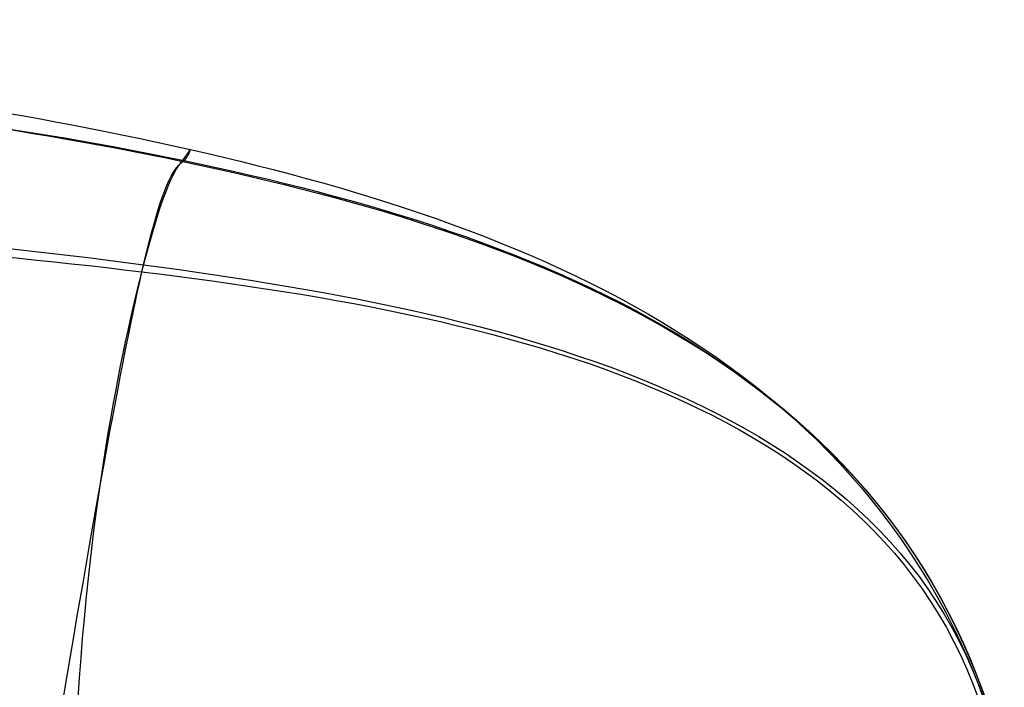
# Model space of a CAD drawing. Header units: millimetres. Extents: x -450 to 450, y -399 to 399.
# Tile 82 of 83: x 219 to 352, y 309 to 399. Entities that reach past the tile are written whole.
import ezdxf

# ---------------------------------------------------------------- set-up
doc = ezdxf.new("R2010")
doc.units = ezdxf.units.MM
doc.header["$MEASUREMENT"] = 0
doc.layers.add('Nakki', color=4, linetype='Continuous', true_color=0x00ffff)

msp = doc.modelspace()

# ---------------------------------------------------------------- linework, layer by layer
at = {"layer": 'Nakki'}
for points in [[(-352.5, 298.87, 570.79), (-338.17, 351.72, 570.86), (-242.68, 387.48, 570.39), (-97.51, 395.93, 570.44), (0, 400.1, 570.51), (97.47, 397.97, 570.8), (242.61, 390.12, 570.86), (338.05, 351.72, 570.86), (352.5, 298.87, 570.79)], [(-352.5, 298.87, 476.95), (-339.51, 351.6, 480.14), (-240.71, 387.85, 476.56), (-96.17, 395.08, 474.6), (0, 396.95, 474.06), (96.13, 394.53, 474.6), (240.7, 388.38, 476.56), (339.45, 351.58, 480.14), (352.5, 298.87, 476.95)], [(-352.5, 298.87, 662.99), (-339.51, 351.6, 661.57), (-240.71, 386.44, 663.28), (-96.17, 393.1, 665.43), (0, 395.64, 666.34), (96.13, 393.49, 666.87), (240.62, 388.95, 665.15), (339.39, 351.6, 661.57), (352.5, 298.87, 662.99)], [(223.78, 299.68, 319.84), (228.78, 329.6, 325.64), (237.33, 377.92, 375), (241.99, 380.22, 479.23), (242.44, 382.42, 570.86), (241.93, 381.03, 662.43), (237.25, 375.65, 766.71), (227.93, 330.54, 814.45), (226.61, 298.87, 819.76)], [(-351.98, 298.87, 386.23), (-341.65, 347.05, 386.2), (-232.7, 372.24, 378.83), (-91.16, 376.71, 377.26), (0, 377.58, 376.4), (91.12, 375.44, 377.26), (231.69, 371.83, 378.83), (342.53, 346.99, 384.68), (351.98, 298.87, 386.23)], [(-351.35, 298.87, 748.06), (-341.57, 347.05, 755.88), (-231.75, 370.59, 762.41), (-91.16, 373.05, 763.32), (0, 374.29, 764.78), (91.12, 372.28, 763.68), (231.67, 371.08, 762.88), (341.48, 347.05, 755.88), (351.35, 298.87, 748.06)]]:
    msp.add_open_spline(points, degree=3, dxfattribs=at)

doc.saveas('drawing.dxf')
